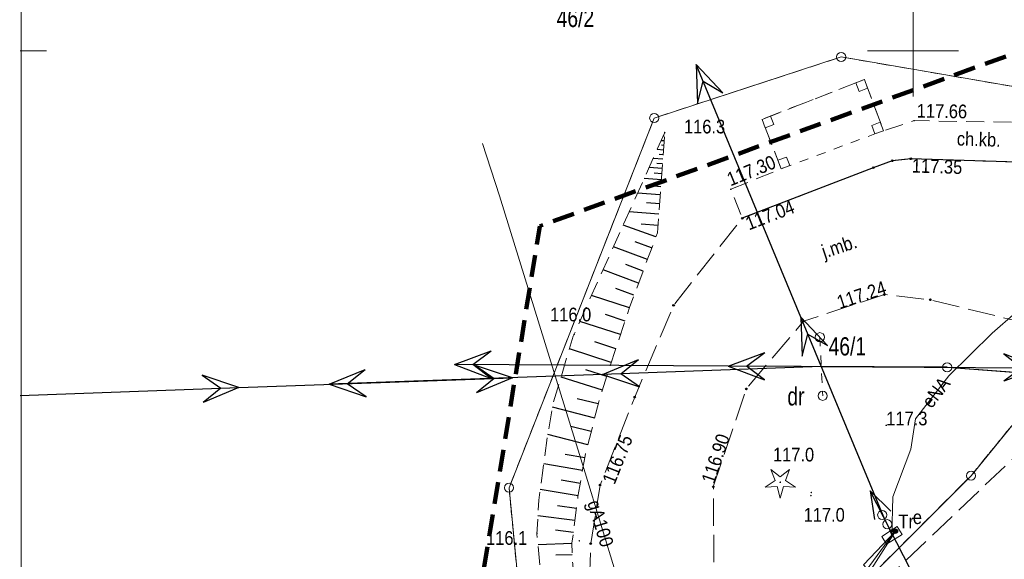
# Model space of a CAD drawing. Header units: metres. Extents: x 6532801 to 6532945, y 6021209 to 6021424.
# Tile 4 of 12: x 6532801 to 6532855, y 6021322 to 6021352. Entities that reach past the tile are written whole.
import ezdxf
from ezdxf.enums import TextEntityAlignment as Align

# ---------------------------------------------------------------- set-up
doc = ezdxf.new("R2010")
doc.units = ezdxf.units.M
doc.header["$MEASUREMENT"] = 0
for name, pattern in [('1.0_0.5', [1.5, 1, -0.5]), ('1.5_0.5', [2, 1.5, -0.5]), ('219-500', [0]), ('4', [1.8, 1.2, -0.6]), ('egug-500', [1, 0.5, -0.5]), ('otda_500', [1, 0.5, -0.5]), ('suep_nn_500', [0]), ('suep_wn_500', [0]), ('supp_500', [1, 0.5, -0.5])]:
    doc.linetypes.add(name, pattern=pattern)
doc.layers.get('0').update_dxf_attribs({"color": 2, "linetype": 'CONTINUOUS', "lineweight": 5})
for name, color, linetype in [('000 Inne (niezydentyfikowane)', 7, 'CONTINUOUS'), ('140-Punkty robocze', 7, 'CONTINUOUS'), ('202-punkt graniczny', 7, 'CONTINUOUS'), ('210-oznaczenie konturu użytku gruntowego', 7, 'CONTINUOUS'), ('211-numer działki ewidencyjnej', 7, 'CONTINUOUS'), ('218-kontur użytku gruntowego', 7, 'CONTINUOUS'), ('219-działka ewidencyjna', 7, 'CONTINUOUS'), ('chodnik', 7, 'CONTINUOUS'), ('chodnik-Atr17', 7, 'CONTINUOUS'), ('drzewo iglaste', 7, 'CONTINUOUS'), ('jezdnia', 7, 'CONTINUOUS'), ('jezdnia-Atr17', 7, 'CONTINUOUS'), ('krawężnik', 7, 'CONTINUOUS'), ('Obszar opracowania', 7, 'CONTINUOUS'), ('pikieta naturalna', 7, 'CONTINUOUS'), ('pikieta naturalna-Atr2', 7, 'CONTINUOUS'), ('pikieta sztuczna', 7, 'CONTINUOUS'), ('pikieta sztuczna-Atr2', 7, 'CONTINUOUS'), ('przewód elektroenergetyczny niskiego napięcia', 7, 'CONTINUOUS'), ('przewód elektroenergetyczny podziemny', 7, 'CONTINUOUS'), ('przewód elektroenergetyczny podziemny-Atr1', 7, 'CONTINUOUS'), ('przewód elektroenergetyczny wysokiego napięcia', 7, 'CONTINUOUS'), ('przewód gazowy', 7, 'CONTINUOUS'), ('przewód gazowy-Atr1', 7, 'CONTINUOUS'), ('Ramki i opis wydruku', 7, 'CONTINUOUS'), ('skarpa nieumocniona', 7, 'CONTINUOUS'), ('stacja transformatorowa', 7, 'CONTINUOUS'), ('stacja transformatorowa-Atr17', 7, 'CONTINUOUS'), ('szafa elektroenergetyczna lub kontener', 7, 'CONTINUOUS'), ('szafa elektroenergetyczna lub kontener-Atr17', 7, 'CONTINUOUS'), ('słup przewodów napowietrznych', 7, 'CONTINUOUS'), ('wiata', 7, 'CONTINUOUS'), ('Wstawianie ramki sekcyjnej z opisem', 7, 'CONTINUOUS')]:
    doc.layers.add(name, color=color, linetype=linetype)
doc.styles.get("Standard").update_dxf_attribs({"font": 'Working1250', "width": 0.75})

# ---------------------------------------------------------------- blocks, each defined once
blk = doc.blocks.new('202')
at = {"color": 0, "linetype": 'Continuous', "lineweight": 0}
blk.add_circle((0, 0), 0.25, dxfattribs=at)
blk = doc.blocks.new('SUEP3')
at = {"color": 0, "linetype": 'Continuous'}
for p, q in [((12.003, 0), (10.003, 0.75)), ((10.003, 0.75), (11.003, 0)), ((27.003, 0), (25.003, 0.75)), ((25.003, 0.75), (26.003, 0)), ((0, 0), (12.003, 0)), ((12.003, 0), (10.003, -0.75)), ((11.003, 0), (10.003, -0.75)), ((12.003, 0), (27.003, 0)), ((27.003, 0), (25.003, -0.75)), ((26.003, 0), (25.003, -0.75))]:
    blk.add_line(p, q, dxfattribs=at)
blk = doc.blocks.new('SUEP1')
at = {"color": 0, "linetype": 'Continuous'}
for p, q in [((0, 0), (5, 0)), ((5, 0), (3.5, 0.5)), ((5, 0), (3.5, -0.5)), ((5, 0), (15, 0)), ((15, 0), (13.5, 0.5)), ((15, 0), (13.5, -0.5))]:
    blk.add_line(p, q, dxfattribs=at)
blk = doc.blocks.new('IB10')
at = {"color": 0, "linetype": 'Continuous', "lineweight": 13}
for p, q in [((0, 0), (0, 0.5)), ((0, 0.5), (0.5, 0.5)), ((0, 0), (0.5, 0)), ((0.5, 0), (0.5, 0.5))]:
    blk.add_line(p, q, dxfattribs=at)
blk = doc.blocks.new('SM05')
at = {"color": 0, "linetype": 'Continuous', "lineweight": 13}
blk.add_circle((0, 0), 0.25, dxfattribs=at)
blk = doc.blocks.new('PW01')
at = {"linetype": 'Continuous', "lineweight": 13}
h = blk.add_hatch(color=0, dxfattribs=at)
edge = h.paths.add_edge_path()
edge.add_arc((0, 0), 0.045, 0, 360)
blk = doc.blocks.new('US18')
at = {"color": 0, "linetype": 'Continuous', "lineweight": 13}
for p, q in [((-0.5, -0.25), (-0.5, 0.25)), ((-0.5, 0.25), (0.5, 0.25)), ((0.5, -0.25), (0.5, 0.25)), ((-0.5, -0.25), (0.5, -0.25))]:
    blk.add_line(p, q, dxfattribs=at)
blk = doc.blocks.new('SUET')
at = {"linetype": 'Continuous'}
h = blk.add_hatch(color=0, dxfattribs=at)
h.dxf.hatch_style = 1
h.paths.add_polyline_path([(0.125, 0, 1), (-0.125, 0, 1)])
at = {"color": 0, "linetype": 'Continuous'}
blk.add_circle((0, 0), 0.125, dxfattribs=at)
blk = doc.blocks.new('US15')
at = {"color": 0, "linetype": 'Continuous', "lineweight": 13}
blk.add_circle((0, 0), 0.25, dxfattribs=at)
blk = doc.blocks.new('OP011')
at = {"linetype": 'Continuous', "lineweight": 13}
h = blk.add_hatch(color=0, dxfattribs=at)
edge = h.paths.add_edge_path()
edge.add_arc((0, 0), 0.05, 0, 360)
at = {"color": 0, "linetype": 'Continuous', "lineweight": 13}
for p, q in [((-0.283, 0.093), (-0.512, 0.706)), ((-0.512, 0.706), (0, 0.299)), ((0, 0.299), (0.512, 0.706)), ((0.512, 0.706), (0.283, 0.093)), ((-0.828, -0.268), (-0.283, 0.093)), ((0.283, 0.093), (0.828, -0.268)), ((-0.175, -0.24), (-0.828, -0.268)), ((0, -0.87), (-0.175, -0.24)), ((0.175, -0.24), (0, -0.87)), ((0.828, -0.268), (0.175, -0.24))]:
    blk.add_line(p, q, dxfattribs=at)
blk = doc.blocks.new('PIKIETA')
at = {"color": 0}
blk.add_circle((0, 0), 0.045, dxfattribs=at)

msp = doc.modelspace()

# ---------------------------------------------------------------- linework, layer by layer
at = {"layer": '000 Inne (niezydentyfikowane)', "color": 7, "linetype": 'Continuous', "lineweight": 25, "flags": 128}
for points in [[(6532836.36, 6021345.07), (6532836.19, 6021345.08)], [(6532836.34, 6021344.82), (6532836.21, 6021344.83)], [(6532836.37, 6021345.32), (6532836.34, 6021345.33)], [(6532836.32, 6021344.57), (6532835.97, 6021344.59)], [(6532836.3, 6021344.31), (6532836.08, 6021344.33)], [(6532836.28, 6021344.06), (6532835.75, 6021344.1)], [(6532836.26, 6021343.81), (6532835.95, 6021343.83)], [(6532836.25, 6021343.56), (6532835.53, 6021343.61)], [(6532836.23, 6021343.27), (6532835.81, 6021343.3)], [(6532836.2, 6021342.94), (6532835.25, 6021343.01)], [(6532836.14, 6021342.12), (6532834.9, 6021342.21)], [(6532836.17, 6021342.56), (6532835.63, 6021342.6)], [(6532836.11, 6021341.62), (6532835.39, 6021341.67)], [(6532836.06, 6021341.06), (6532834.43, 6021341.18)], [(6532836.02, 6021340.43), (6532835.09, 6021340.5)], [(6532835.9, 6021339.81), (6532834.11, 6021340.45)], [(6532835.67, 6021339.2), (6532834.76, 6021339.54)], [(6532835.44, 6021338.57), (6532833.57, 6021339.27)], [(6532834.95, 6021337.28), (6532833.01, 6021338.01)], [(6532835.2, 6021337.93), (6532834.25, 6021338.29)], [(6532834.7, 6021336.61), (6532833.71, 6021336.98)], [(6532834.45, 6021335.92), (6532832.37, 6021336.6)], [(6532833.96, 6021334.45), (6532831.74, 6021335.18)], [(6532834.21, 6021335.19), (6532833.13, 6021335.55)], [(6532833.71, 6021333.68), (6532832.55, 6021334.06)], [(6532833.45, 6021332.92), (6532831.16, 6021333.68)], [(6532833.21, 6021332.16), (6532832.06, 6021332.52)], [(6532832.97, 6021331.41), (6532830.7, 6021332.12)], [(6532832.74, 6021330.65), (6532831.59, 6021330.94)], [(6532832.55, 6021329.88), (6532830.23, 6021330.47)], [(6532832.36, 6021329.14), (6532831.23, 6021329.42)], [(6532832.17, 6021328.41), (6532829.97, 6021328.97)], [(6532832, 6021327.7), (6532830.92, 6021327.89)], [(6532831.88, 6021327), (6532829.75, 6021327.37)], [(6532831.76, 6021326.3), (6532830.71, 6021326.48)], [(6532831.64, 6021325.61), (6532829.56, 6021325.97)], [(6532831.55, 6021324.93), (6532830.51, 6021325.06)], [(6532831.46, 6021324.26), (6532829.43, 6021324.52)], [(6532831.38, 6021323.61), (6532830.39, 6021323.74)], [(6532831.3, 6021323), (6532829.44, 6021322.93)], [(6532831.32, 6021322.39), (6532830.41, 6021322.36)]]:
    msp.add_lwpolyline(points, dxfattribs=at)
at = {"layer": '218-kontur użytku gruntowego', "color": 3, "linetype": 'egug-500', "lineweight": 18, "flags": 128}
for points in [[(6532846.06, 6021349.67), (6532835.81, 6021346.32)], [(6532835.81, 6021346.32), (6532846.06, 6021349.67)], [(6532861.55, 6021347.01), (6532846.06, 6021349.67)], [(6532846.06, 6021349.67), (6532861.55, 6021347.01)], [(6532835.81, 6021346.32), (6532827.85, 6021326.06)], [(6532827.85, 6021326.06), (6532835.81, 6021346.32)], [(6532853.18, 6021326.72), (6532861.46, 6021336.89)], [(6532861.46, 6021336.89), (6532853.18, 6021326.72)], [(6532843.96, 6021317.48), (6532853.18, 6021326.72)], [(6532853.18, 6021326.72), (6532843.96, 6021317.48)], [(6532827.85, 6021326.06), (6532829.87, 6021305.07)], [(6532829.87, 6021305.07), (6532827.85, 6021326.06)]]:
    msp.add_lwpolyline(points, dxfattribs=at)
at = {"layer": '219-działka ewidencyjna', "color": 7, "linetype": '219-500', "lineweight": 18, "flags": 128}
for points in [[(6532846.06, 6021349.67), (6532835.81, 6021346.32)], [(6532846.06, 6021349.67), (6532861.55, 6021347.01)], [(6532835.81, 6021346.32), (6532827.85, 6021326.06)], [(6532853.18, 6021326.72), (6532861.46, 6021336.89)], [(6532843.96, 6021317.48), (6532853.18, 6021326.72)], [(6532829.87, 6021305.07), (6532827.85, 6021326.06)]]:
    msp.add_lwpolyline(points, dxfattribs=at)
at = {"layer": 'chodnik', "color": 7, "linetype": '1.0_0.5', "lineweight": 18, "flags": 128}
msp.add_lwpolyline([(6532861.17, 6021345.9), (6532861.12, 6021346.94), (6532858.16, 6021346.81), (6532858.14, 6021346.05), (6532850.06, 6021346.18), (6532848.38, 6021345.63), (6532847.33, 6021348.43), (6532841.72, 6021346.25), (6532842.77, 6021343.54), (6532840.01, 6021342.42), (6532840.64, 6021340.83), (6532847.82, 6021343.6), (6532848.86, 6021343.98), (6532849.88, 6021344.09), (6532865.09, 6021343.61), (6532868.84, 6021343.67), (6532871.4, 6021344.13), (6532875.02, 6021346.1), (6532873.77, 6021347.97), (6532872.93, 6021347.36), (6532872.06, 6021346.85), (6532871.62, 6021346.62), (6532871.18, 6021346.38), (6532870.74, 6021346.21), (6532870.26, 6021346.09), (6532869.28, 6021345.93), (6532868.28, 6021345.82), (6532867.79, 6021345.82), (6532865.26, 6021345.81), (6532862.88, 6021345.89)], close=True, dxfattribs=at)
at = {"layer": 'jezdnia', "color": 7, "linetype": '1.5_0.5', "lineweight": 18, "flags": 128}
msp.add_lwpolyline([(6532898.658, 6021365.41), (6532898.53, 6021365.32), (6532887.59, 6021356.92), (6532878.33, 6021348.98), (6532875.02, 6021346.1), (6532859.1, 6021331.1), (6532845.91, 6021318.56), (6532831.36, 6021304.96), (6532827.14, 6021301.06), (6532815.19, 6021290.02), (6532807.26, 6021282.59), (6532801.05, 6021276.516)], dxfattribs=at)
msp.add_lwpolyline([(6532875.02, 6021346.1), (6532871.4, 6021344.13), (6532868.84, 6021343.67), (6532865.09, 6021343.61), (6532849.88, 6021344.09), (6532848.86, 6021343.98), (6532847.82, 6021343.6), (6532847.82, 6021343.6), (6532840.64, 6021340.83), (6532836.87, 6021336.06), (6532834.74, 6021331.03), (6532832.84, 6021326.21), (6532832.33, 6021323), (6532832.1, 6021316.4), (6532831.36, 6021304.96), (6532845.91, 6021318.56), (6532842.53, 6021319.09), (6532840.03, 6021319.68), (6532839.09, 6021321.4), (6532839.05, 6021326.11), (6532840.86, 6021331.48), (6532844, 6021335.19), (6532848.43, 6021336.65), (6532850.95, 6021336.36), (6532858.46, 6021334.52), (6532859.1, 6021331.1)], close=True, dxfattribs=at)
at = {"layer": 'krawężnik', "color": 7, "linetype": 'Continuous', "lineweight": 25, "flags": 128}
msp.add_lwpolyline([(6532875.02, 6021346.1), (6532871.4, 6021344.13), (6532868.84, 6021343.67), (6532865.09, 6021343.61), (6532849.88, 6021344.09), (6532848.86, 6021343.98), (6532847.82, 6021343.6), (6532840.64, 6021340.83)], dxfattribs=at)
at = {"layer": 'Obszar opracowania', "color": 3, "linetype": '4', "lineweight": 200, "flags": 128}
msp.add_lwpolyline([(6532859.8, 6021351.42), (6532875.32, 6021346.3), (6532934.68, 6021313.91), (6532914.26, 6021235.16), (6532815.99, 6021257.34), (6532829.54, 6021340.4)], close=True, dxfattribs=at)
at = {"layer": 'przewód elektroenergetyczny niskiego napięcia', "color": 1, "linetype": 'suep_nn_500', "lineweight": 18, "flags": 128}
msp.add_lwpolyline([(6532848.45, 6021324.32), (6532854.51, 6021312.55)], dxfattribs=at)
at = {"layer": 'przewód elektroenergetyczny podziemny', "color": 1, "linetype": 'Continuous', "lineweight": 18, "flags": 128}
for points in [[(6532850.14, 6021329.83), (6532851.96, 6021332.19), (6532854.33, 6021334.54), (6532855.64, 6021335.66), (6532856.53, 6021336.25), (6532857.21, 6021336.6), (6532858.43, 6021336.97), (6532860.97, 6021337.59), (6532862.09, 6021338.07), (6532862.51, 6021338.48), (6532863.46, 6021339.6), (6532864.57, 6021340.8), (6532867.12, 6021343.46), (6532869.07, 6021344.99), (6532871.57, 6021346.96), (6532873.71, 6021348.66), (6532878.64, 6021352.5), (6532879, 6021352.37), (6532881.13, 6021350.03), (6532883.22, 6021347.72), (6532885.82, 6021344.89), (6532885.98, 6021344.69)], [(6532850.14, 6021329.83), (6532849.88, 6021328.18), (6532848.9, 6021325.57), (6532848.84, 6021323.45), (6532846.82, 6021320.71), (6532846.61, 6021319.34), (6532845.73, 6021317.96), (6532843.84, 6021315.76), (6532838.25, 6021310.39), (6532833.05, 6021305.11), (6532840.16, 6021297.57)], [(6532848.84, 6021323.45), (6532848.59, 6021324.06), (6532848.45, 6021324.32)], [(6532849.03, 6021323.68), (6532847.31, 6021320.96), (6532852.84, 6021314.75), (6532853.19, 6021313.81), (6532848.11, 6021309.09), (6532839.91, 6021299.15), (6532840.43, 6021298.21), (6532840.16, 6021297.57)], [(6532849.03, 6021323.68), (6532847.28, 6021321.84), (6532854.39, 6021313.88), (6532859.97, 6021317.13), (6532866.1, 6021318.2), (6532870.54, 6021317.81), (6532883.57, 6021315.79), (6532887.35, 6021315.4), (6532889.54, 6021314.13), (6532908.66, 6021308.67), (6532920.57, 6021306.28), (6532926.79, 6021304.62), (6532928.01, 6021302.62), (6532928.37, 6021301.6), (6532928.37, 6021300.93), (6532927.97, 6021299.64), (6532919.57, 6021268.6), (6532918.88, 6021266.88), (6532918.61, 6021265.01), (6532917.42, 6021259.43), (6532912.31, 6021239.61), (6532911.67, 6021239.71)]]:
    msp.add_lwpolyline(points, dxfattribs=at)
at = {"layer": 'przewód elektroenergetyczny wysokiego napięcia', "color": 1, "linetype": 'suep_wn_500', "lineweight": 18, "flags": 128}
for points in [[(6532801.05, 6021331.118), (6532844.97, 6021332.7)], [(6532844.97, 6021332.71), (6532848.45, 6021324.32)], [(6532851.87, 6021332.66), (6532844.97, 6021332.7)], [(6532844.97, 6021332.7), (6532851.87, 6021332.66)], [(6532931.09, 6021326.81), (6532851.87, 6021332.66)]]:
    msp.add_lwpolyline(points, dxfattribs=at)
at = {"layer": 'przewód gazowy', "color": 52, "linetype": 'Continuous', "lineweight": 18, "flags": 128}
msp.add_lwpolyline([(6532824.71, 6021307.78), (6532834.6, 6021318.43), (6532832.03, 6021326.87), (6532827.33, 6021342.06), (6532826.4, 6021344.93)], dxfattribs=at)
at = {"layer": 'Ramki i opis wydruku', "color": 7, "linetype": 'Continuous', "lineweight": 13, "flags": 128}
msp.add_lwpolyline([(6532801.1, 6021219.46), (6532944.5, 6021219.46), (6532944.5, 6021424.36), (6532801.1, 6021424.36)], close=True, dxfattribs=at)
at = {"layer": 'skarpa nieumocniona', "color": 7, "linetype": '1.0_0.5', "lineweight": 18, "flags": 128}
msp.add_lwpolyline([(6532836.39, 6021345.53), (6532831.37, 6021334.37), (6532830.28, 6021330.72), (6532829.97, 6021328.99), (6532829.7, 6021327), (6532829.48, 6021325.38), (6532829.38, 6021323.51), (6532830, 6021317.04), (6532829.66, 6021315.18), (6532832.01, 6021316.39), (6532831.57, 6021318.78), (6532831.34, 6021321.89), (6532831.3, 6021323.02), (6532831.63, 6021325.58), (6532832.02, 6021327.81), (6532832.77, 6021330.77), (6532833.23, 6021332.24), (6532834.47, 6021335.99), (6532835.99, 6021340.04)], close=True, dxfattribs=at)
msp.add_lwpolyline([(6532836.39, 6021345.53), (6532831.37, 6021334.37), (6532830.28, 6021330.72), (6532829.97, 6021328.99), (6532829.7, 6021327), (6532829.48, 6021325.38), (6532829.38, 6021323.51), (6532830, 6021317.04), (6532829.66, 6021315.18), (6532832.01, 6021316.39), (6532831.57, 6021318.78), (6532831.34, 6021321.89), (6532831.3, 6021323.02), (6532831.63, 6021325.58), (6532832.02, 6021327.81), (6532832.77, 6021330.77), (6532833.23, 6021332.24), (6532834.47, 6021335.99), (6532835.99, 6021340.04)], close=True, dxfattribs=at)
at = {"layer": 'słup przewodów napowietrznych', "color": 7, "linetype": 'supp_500', "lineweight": 18, "flags": 128}
for points in [[(6532844.89, 6021334.31), (6532845.05, 6021331.1)], [(6532848.59, 6021324.06), (6532848.31, 6021324.57)]]:
    msp.add_lwpolyline(points, dxfattribs=at)
at = {"layer": 'wiata', "color": 7, "linetype": 'otda_500', "lineweight": 18, "flags": 128}
msp.add_lwpolyline([(6532848.38, 6021345.63), (6532847.33, 6021348.43), (6532841.72, 6021346.25), (6532842.77, 6021343.54)], close=True, dxfattribs=at)
at = {"layer": 'Wstawianie ramki sekcyjnej z opisem', "color": 7, "linetype": 'Continuous', "lineweight": 13, "flags": 128}
for points in [[(6532850, 6021347.5), (6532850, 6021352.5)], [(6532801.05, 6021350), (6532802.5, 6021350)], [(6532847.5, 6021350), (6532852.5, 6021350)]]:
    msp.add_lwpolyline(points, dxfattribs=at)

# ---------------------------------------------------------------- block references
at = {"layer": '140-Punkty robocze', "color": 7, "linetype": 'Continuous', "lineweight": 13}
for p in [(6532848.86, 6021343.98), (6532849.88, 6021344.09), (6532847.82, 6021343.6), (6532840.64, 6021340.83), (6532848.43, 6021336.65), (6532850.95, 6021336.36), (6532836.87, 6021336.06), (6532844, 6021335.19), (6532840.86, 6021331.48), (6532834.74, 6021331.03), (6532832.84, 6021326.21), (6532839.05, 6021326.11), (6532832.33, 6021323)]:
    msp.add_blockref('PIKIETA', p, dxfattribs=at)
at = {"layer": '202-punkt graniczny', "color": 7, "linetype": 'Continuous', "lineweight": 18}
for p in [(6532846.06, 6021349.67), (6532835.81, 6021346.32), (6532853.18, 6021326.72), (6532827.85, 6021326.06)]:
    msp.add_blockref('202', p, dxfattribs=at)
at = {"layer": 'drzewo iglaste', "color": 94, "linetype": 'Continuous', "lineweight": 18}
msp.add_blockref('OP011', (6532842.72, 6021326.36), dxfattribs=at)
at = {"layer": 'pikieta naturalna', "color": 7, "linetype": 'Continuous', "lineweight": 13}
for p in [(6532836.39, 6021345.53), (6532831.42, 6021334.46), (6532848.53, 6021329.48), (6532844.4, 6021325.63), (6532844.42, 6021325.8), (6532829.38, 6021323.56)]:
    msp.add_blockref('PW01', p, dxfattribs=at)
at = {"layer": 'pikieta sztuczna', "color": 7, "linetype": 'Continuous', "lineweight": 13}
for p in [(6532850.06, 6021346.18), (6532849.88, 6021344.09), (6532840.01, 6021342.42), (6532840.64, 6021340.83), (6532848.43, 6021336.65), (6532832.84, 6021326.21), (6532839.05, 6021326.11), (6532839.05, 6021326.11), (6532831.7, 6021323.15)]:
    msp.add_blockref('PW01', p, dxfattribs=at)
at = {"layer": 'przewód elektroenergetyczny niskiego napięcia', "color": 1, "linetype": 'Continuous', "lineweight": 18}
for rotation in [117.243, 45.603]:
    msp.add_blockref('SUEP1', (6532854.51, 6021312.55), dxfattribs=dict(at, rotation=rotation))
at = {"layer": 'przewód elektroenergetyczny wysokiego napięcia', "color": 1, "linetype": 'Continuous', "lineweight": 18}
for p, rotation in [((6532848.45, 6021324.32), 112.528), ((6532851.87, 6021332.66), 179.668), ((6532844.97, 6021332.7), 182.063), ((6532844.97, 6021332.7), 359.668), ((6532851.87, 6021332.66), 355.777), ((6532801.05, 6021331.118), 2.063)]:
    msp.add_blockref('SUEP3', p, dxfattribs=dict(at, rotation=rotation))
at = {"layer": 'stacja transformatorowa', "color": 1, "linetype": 'Continuous', "lineweight": 18}
msp.add_blockref('SUET', (6532849.03, 6021323.68), dxfattribs=at)
at = {"layer": 'szafa elektroenergetyczna lub kontener', "color": 1, "linetype": 'Continuous', "lineweight": 18, "rotation": 32.086}
msp.add_blockref('US18', (6532848.84, 6021323.45), dxfattribs=at)
at = {"layer": 'słup przewodów napowietrznych', "color": 7, "linetype": 'Continuous', "lineweight": 18}
for name, p in [('SM05', (6532844.89, 6021334.31)), ('US15', (6532851.87, 6021332.66)), ('SM05', (6532845.05, 6021331.1)), ('SM05', (6532848.31, 6021324.57)), ('SM05', (6532848.59, 6021324.06))]:
    msp.add_blockref(name, p, dxfattribs=at)
at = {"layer": 'wiata', "color": 7, "linetype": 'Continuous', "lineweight": 18}
for p, rotation in [((6532847.33, 6021348.43), 201.236), ((6532841.72, 6021346.25), 291.179), ((6532848.38, 6021345.63), 110.556), ((6532842.77, 6021343.54), 20.433)]:
    msp.add_blockref('IB10', p, dxfattribs=dict(at, rotation=rotation))

# ---------------------------------------------------------------- texts
at = {"layer": '210-oznaczenie konturu użytku gruntowego', "color": 3, "linetype": 'Continuous', "lineweight": 18, "width": 0.79}
msp.add_text('dr', height=1, dxfattribs=at).set_placement((6532843.11, 6021330.57))
at = {"layer": '211-numer działki ewidencyjnej', "color": 7, "linetype": 'Continuous', "lineweight": 18, "width": 0.79}
msp.add_text('46/2', height=1, dxfattribs=at).set_placement((6532830.46, 6021351.31))
msp.add_text('46/1', height=1, dxfattribs=at).set_placement((6532845.37, 6021334.31), align=Align.TOP_LEFT)
at = {"layer": 'chodnik-Atr17', "color": 7, "width": 0.9}
msp.add_text('ch.kb.', height=0.75, rotation=358.16, dxfattribs=at).set_placement((6532852.39, 6021344.82))
at = {"layer": 'jezdnia-Atr17', "color": 7, "width": 0.9}
msp.add_text('j.mb.', height=0.75, rotation=18.241, dxfattribs=at).set_placement((6532845.14, 6021338.62))
at = {"layer": 'pikieta naturalna-Atr2', "color": 7, "width": 0.9}
for s, p in [('116.3', (6532837.44, 6021345.48)), ('116.0', (6532830.1, 6021335.18)), ('117.3', (6532848.53, 6021329.48)), ('117.0', (6532842.32, 6021327.5)), ('117.0', (6532844, 6021324.2)), ('116.1', (6532826.59, 6021322.93))]:
    msp.add_text(s, height=0.75, dxfattribs=at).set_placement(p)
at = {"layer": 'pikieta sztuczna-Atr2', "color": 7, "width": 0.9}
for s, rotation, p in [('117.66', 359.078, (6532850.21, 6021347.1)), ('117.30', 22.087, (6532839.71, 6021343.27)), ('117.35', -1.808, (6532849.95, 6021344.09)), ('117.04', 21.096, (6532840.73, 6021340.86)), ('116.75', 68.486, (6532832.94, 6021326.47))]:
    msp.add_text(s, height=0.75, rotation=rotation, dxfattribs=at).set_placement(p, align=Align.TOP_LEFT)
for s, rotation, p in [('117.24', 18.241, (6532845.98, 6021335.84)), ('116.90', 71.373, (6532839.09, 6021326.23))]:
    msp.add_text(s, height=0.75, rotation=rotation, dxfattribs=at).set_placement(p)
at = {"layer": 'przewód elektroenergetyczny podziemny-Atr1', "color": 1, "width": 0.9}
msp.add_text('eNA', height=0.75, rotation=52.361, dxfattribs=at).set_placement((6532850.72, 6021330.59), align=Align.MIDDLE_LEFT)
at = {"layer": 'przewód gazowy-Atr1', "color": 40, "width": 0.9}
msp.add_text('gA100', height=0.75, rotation=-73.064, dxfattribs=at).set_placement((6532832.49, 6021325.35), align=Align.MIDDLE_LEFT)
at = {"layer": 'stacja transformatorowa-Atr17', "color": 1, "width": 0.9}
msp.add_text('Tr', height=0.75, dxfattribs=at).set_placement((6532849.2, 6021323.84))
at = {"layer": 'szafa elektroenergetyczna lub kontener-Atr17', "color": 1, "width": 0.9}
msp.add_text('e', height=0.75, dxfattribs=at).set_placement((6532849.99, 6021324.07))

doc.saveas('drawing.dxf')
